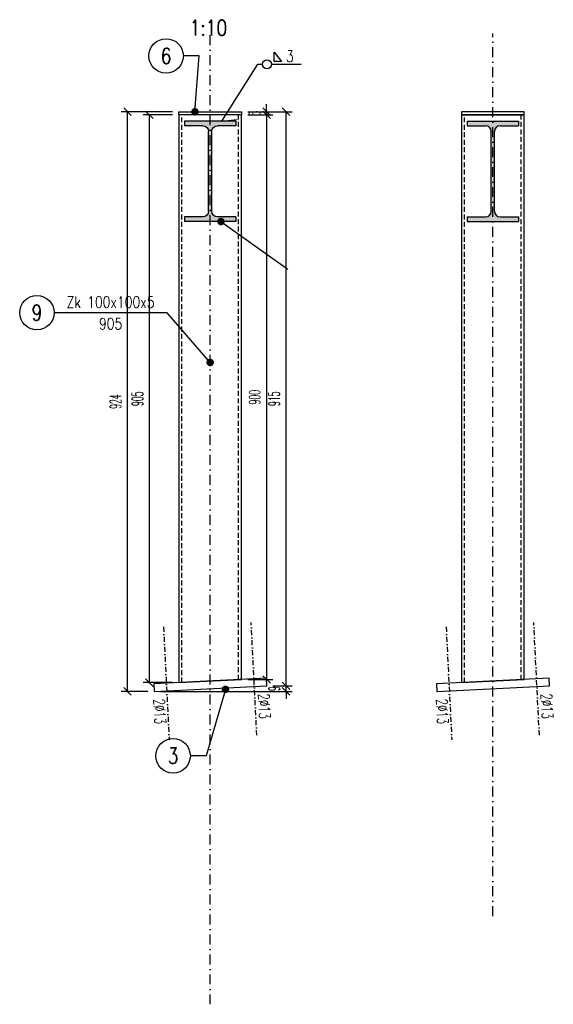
# Model space of a CAD drawing. Header units: millimetres. Extents: x -228255 to 14536, y -140109 to 119945.
# Tile 94 of 123: x -112354 to -111503, y 39732 to 41302. Entities that reach past the tile are written whole.
import ezdxf
from ezdxf.enums import TextEntityAlignment as Align

# ---------------------------------------------------------------- set-up
doc = ezdxf.new("R2010")
doc.units = ezdxf.units.MM
doc.header["$LTSCALE"] = 2.5
for name, pattern in [('DASHDOT', [25.4, 12.7, -6.35, 0, -6.35]), ('DASHDOT2', [12.7, 6.35, -3.175, 0, -3.175]), ('DASHED2', [9.525, 6.35, -3.175])]:
    doc.linetypes.add(name, pattern=pattern)
for name, color, linetype in [('Gruba', 6, 'Continuous'), ('Opisy_stal', 7, 'Continuous'), ('Osie', 134, 'DASHDOT'), ('Osie_stal', 221, 'DASHDOT2'), ('stal', 4, 'Continuous'), ('Stal_nw', 181, 'DASHED2'), ('Stal_przekroj', 1, 'Continuous'), ('Tekst', 31, 'Continuous'), ('Wymiary', 86, 'Continuous')]:
    doc.layers.add(name, color=color, linetype=linetype)
doc.styles.get("Standard").update_dxf_attribs({"font": 'romans.shx', "width": 0.65})
doc.styles.add('style1', font='romand.shx', dxfattribs={"width": 0.8})
doc.styles.add('style3', font='romans.shx', dxfattribs={"width": 0.5})
doc.dimstyles.new('Skala_10', dxfattribs={"dimtxt": 18, "dimasz": 12, "dimexe": 10, "dimexo": 10, "dimgap": 10, "dimtad": 1, "dimdec": 0, "dimdsep": 46, "dimtxsty": 'style3', "dimblk": 'OBLIQUE', "dimcen": 0, "dimdle": 1, "dimclrd": 256, "dimclre": 256, "dimclrt": 31, "dimadec": 1, "dimazin": 0, "dimtfac": 1, "dimtdec": 0, "dimtix": 1, "dimtmove": 2, "dimatfit": 0, "dimldrblk": 'DOT', "dimfxl": 1, "dimtolj": 1, "dimtzin": 0, "dimlwd": -1, "dimlwe": -1, "dimarcsym": 0})
doc.dimstyles.new('Skala_10$7', dxfattribs={"dimscale": 0, "dimtxt": 18, "dimasz": 12, "dimexe": 10, "dimexo": 15, "dimgap": 5, "dimtad": 1, "dimdec": 0, "dimrnd": 0.5, "dimzin": 9, "dimdsep": 46, "dimtxsty": 'Standard', "dimblk1": 'OBLIQUE', "dimblk2": 'OBLIQUE', "dimsah": 1, "dimcen": 10, "dimdle": 10, "dimclrt": 31, "dimadec": 0, "dimazin": 0, "dimtfac": 1, "dimtdec": 0, "dimtmove": 2, "dimatfit": 3, "dimldrblk": 'DOT', "dimfxl": 1, "dimtolj": 1, "dimtzin": 9, "dimarcsym": 0})

# ---------------------------------------------------------------- blocks, each defined once
blk = doc.blocks.new('I160PE')
for p, q in [((-41, 160), (41, 160)), ((-41, 160), (-41, 152.6)), ((41, 160), (41, 152.6)), ((-41, 152.6), (-11.5, 152.6)), ((-2.5, 16.4), (-2.5, 143.6)), ((2.5, 16.4), (2.5, 143.6)), ((11.5, 152.6), (41, 152.6)), ((-41, 7.4), (-11.5, 7.4)), ((-41, 7.4), (-41, 0)), ((-41, 0), (41, 0)), ((11.5, 7.4), (41, 7.4)), ((41, 7.4), (41, 0))]:
    blk.add_line(p, q)
for centre, start, end in [((-11.5, 143.6), 0, 90), ((11.5, 143.6), 90, 180), ((-11.5, 16.4), 270, 0), ((11.5, 16.4), 180, 270)]:
    blk.add_arc(centre, 9, start, end)
blk = doc.blocks.new('Pach_obwod_prawa')
at = {"color": 7}
for p, q in [((26.2368, 4.32), (26.2368, 19.44)), ((26.2368, 19.44), (37.7568, 4.32)), ((0, 0), (7.2, 0)), ((21.6, 0), (69.12, 0)), ((37.7568, 4.32), (26.2368, 4.32))]:
    blk.add_line(p, q, dxfattribs=at)
blk.add_circle((14.4, 0), 7.2, dxfattribs=at)
at = {"color": 31, "width": 0.8}
blk.add_attdef('A', (44.9568, 3.6), '', height=18, dxfattribs=at)
blk = doc.blocks.new('_Oblique')
at = {"color": 0, "linetype": 'ByBlock', "lineweight": -2}
blk.add_line((-0.5, -0.5), (0.5, 0.5), dxfattribs=at)
blk = doc.blocks.new('Elem_lewy')
at = {"color": 7}
blk.add_line((0, 0), (-25, 0), dxfattribs=at)
blk.add_circle((-52.5, 0), 27.5, dxfattribs=at)
at = {"color": 31, "width": 0.8}
blk.add_attdef('22', text='', height=25, dxfattribs=at).set_placement((-52.5, 0), align=Align.MIDDLE)
blk = doc.blocks.new('*D267')
at = {"layer": 'Defpoints', "color": 0, "ltscale": 0.5, "transparency": 16777216}
for p in [(-112139.5, 40231.1), (-111959.7, 40240.1), (-111929.3, 40240.1)]:
    blk.add_point(p, dxfattribs=at)
at = {"layer": 'Wymiary', "ltscale": 0.5, "transparency": 16777216}
for p, q in [((-111929.3, 40240.1), (-111929.3, 40252.1)), ((-112129.5, 40231.1), (-111919.3, 40231.1)), ((-111949.7, 40240.1), (-111919.3, 40240.1)), ((-111929.3, 40231.1), (-111929.3, 40240.1)), ((-111929.3, 40231.1), (-111929.3, 40219.1))]:
    blk.add_line(p, q, dxfattribs=at)
at = {"layer": 'Wymiary', "ltscale": 0.5, "transparency": 16777216, "xscale": 12, "yscale": 12, "zscale": 12}
for p, rotation in [((-111929.3, 40240.1), 270), ((-111929.3, 40231.1), 90)]:
    blk.add_blockref('_Oblique', p, dxfattribs=dict(at, rotation=rotation))
at = {"layer": 'Wymiary', "color": 31, "ltscale": 0.5, "transparency": 16777216, "insert": (-111948.3, 40235.6), "char_height": 18, "attachment_point": 5, "rotation": 90, "style": 'style3'}
blk.add_mtext('\\A1;9', dxfattribs=at)
blk = doc.blocks.new('_Dot')
at = {"color": 0, "linetype": 'ByBlock', "lineweight": -2}
blk.add_line((-0.5, 0), (-1, 0), dxfattribs=at)
at = {"color": 0, "linetype": 'ByBlock', "const_width": 0.5}
blk.add_lwpolyline([(-0.25, 0, 1), (0.25, 0, 1)], format="xyb", close=True, dxfattribs=at)
blk = doc.blocks.new('*D268')
at = {"layer": 'Defpoints', "color": 0, "ltscale": 0.5, "transparency": 16777216}
for p in [(-112000.2, 41155.1), (-111929.3, 41155.1), (-111959.7, 40240.1)]:
    blk.add_point(p, dxfattribs=at)
at = {"layer": 'Wymiary', "ltscale": 0.5, "transparency": 16777216}
for p, q in [((-111990.2, 41155.1), (-111919.3, 41155.1)), ((-111929.3, 40239.1), (-111929.3, 41156.1)), ((-111949.7, 40240.1), (-111919.3, 40240.1))]:
    blk.add_line(p, q, dxfattribs=at)
at = {"layer": 'Wymiary', "ltscale": 0.5, "transparency": 16777216, "xscale": 12, "yscale": 12, "zscale": 12}
for p, rotation in [((-111929.3, 41155.1), 90), ((-111929.3, 40240.1), 270)]:
    blk.add_blockref('_Oblique', p, dxfattribs=dict(at, rotation=rotation))
at = {"layer": 'Wymiary', "color": 31, "ltscale": 0.5, "transparency": 16777216, "insert": (-111948.3, 40697.6), "char_height": 18, "attachment_point": 5, "rotation": 90, "style": 'style3'}
blk.add_mtext('\\A1;915', dxfattribs=at)
blk = doc.blocks.new('*D269')
at = {"layer": 'Defpoints', "color": 0, "ltscale": 0.5, "transparency": 16777216}
for p in [(-112000.2, 41150.1), (-112000.2, 40250.1), (-111960.3, 40250.1)]:
    blk.add_point(p, dxfattribs=at)
at = {"layer": 'Wymiary', "ltscale": 0.5, "transparency": 16777216}
for p, q in [((-111990.2, 41150.1), (-111950.3, 41150.1)), ((-111960.3, 41151.1), (-111960.3, 40249.1)), ((-111990.2, 40250.1), (-111950.3, 40250.1))]:
    blk.add_line(p, q, dxfattribs=at)
at = {"layer": 'Wymiary', "ltscale": 0.5, "transparency": 16777216, "xscale": 12, "yscale": 12, "zscale": 12}
for p, rotation in [((-111960.3, 41150.1), 90), ((-111960.3, 40250.1), 270)]:
    blk.add_blockref('_Oblique', p, dxfattribs=dict(at, rotation=rotation))
at = {"layer": 'Wymiary', "color": 31, "ltscale": 0.5, "transparency": 16777216, "insert": (-111979.3, 40700.1), "char_height": 18, "attachment_point": 5, "rotation": 90, "style": 'style3'}
blk.add_mtext('\\A1;900', dxfattribs=at)
blk = doc.blocks.new('*D270')
at = {"layer": 'Defpoints', "color": 0, "ltscale": 0.5, "transparency": 16777216}
for p in [(-112147.2, 41150.1), (-112100.2, 41150.1), (-112100.2, 40245.1)]:
    blk.add_point(p, dxfattribs=at)
at = {"layer": 'Wymiary', "ltscale": 0.5, "transparency": 16777216}
for p, q in [((-112110.2, 41150.1), (-112157.2, 41150.1)), ((-112147.2, 40244.1), (-112147.2, 41151.1)), ((-112110.2, 40245.1), (-112157.2, 40245.1))]:
    blk.add_line(p, q, dxfattribs=at)
at = {"layer": 'Wymiary', "ltscale": 0.5, "transparency": 16777216, "xscale": 12, "yscale": 12, "zscale": 12}
for p, rotation in [((-112147.2, 41150.1), 90), ((-112147.2, 40245.1), 270)]:
    blk.add_blockref('_Oblique', p, dxfattribs=dict(at, rotation=rotation))
at = {"layer": 'Wymiary', "color": 31, "ltscale": 0.5, "transparency": 16777216, "insert": (-112166.2, 40697.6), "char_height": 18, "attachment_point": 5, "rotation": 90, "style": 'style3'}
blk.add_mtext('\\A1;905', dxfattribs=at)
blk = doc.blocks.new('*D271')
at = {"layer": 'Defpoints', "color": 0, "ltscale": 0.5, "transparency": 16777216}
for p in [(-112000.2, 41155.1), (-112000.2, 41150.1), (-111960.3, 41150.1)]:
    blk.add_point(p, dxfattribs=at)
at = {"layer": 'Wymiary', "ltscale": 0.5, "transparency": 16777216}
for p, q in [((-111990.2, 41155.1), (-111950.3, 41155.1)), ((-111960.3, 41155.1), (-111960.3, 41167.1)), ((-111960.3, 41155.1), (-111960.3, 41150.1)), ((-111990.2, 41150.1), (-111950.3, 41150.1)), ((-111960.3, 41150.1), (-111960.3, 41138.1))]:
    blk.add_line(p, q, dxfattribs=at)
at = {"layer": 'Wymiary', "ltscale": 0.5, "transparency": 16777216, "xscale": 12, "yscale": 12, "zscale": 12}
for p, rotation in [((-111960.3, 41155.1), 270), ((-111960.3, 41150.1), 90)]:
    blk.add_blockref('_Oblique', p, dxfattribs=dict(at, rotation=rotation))
at = {"layer": 'Wymiary', "color": 31, "ltscale": 0.5, "transparency": 16777216, "insert": (-111979.3, 41152.6), "char_height": 18, "attachment_point": 5, "rotation": 90, "style": 'style3'}
blk.add_mtext('\\A1;5', dxfattribs=at)
blk = doc.blocks.new('*D272')
at = {"layer": 'Defpoints', "color": 0, "ltscale": 0.5, "transparency": 16777216}
for p in [(-112182.1, 41155.1), (-112100.2, 41155.1), (-112139.5, 40231.1)]:
    blk.add_point(p, dxfattribs=at)
at = {"layer": 'Wymiary', "ltscale": 0.5, "transparency": 16777216}
for p, q in [((-112110.2, 41155.1), (-112192.1, 41155.1)), ((-112182.1, 40230.1), (-112182.1, 41156.1)), ((-112149.5, 40231.1), (-112192.1, 40231.1))]:
    blk.add_line(p, q, dxfattribs=at)
at = {"layer": 'Wymiary', "ltscale": 0.5, "transparency": 16777216, "xscale": 12, "yscale": 12, "zscale": 12}
for p, rotation in [((-112182.1, 41155.1), 90), ((-112182.1, 40231.1), 270)]:
    blk.add_blockref('_Oblique', p, dxfattribs=dict(at, rotation=rotation))
at = {"layer": 'Wymiary', "color": 31, "ltscale": 0.5, "transparency": 16777216, "insert": (-112201.1, 40693.1), "char_height": 18, "attachment_point": 5, "rotation": 90, "style": 'style3'}
blk.add_mtext('\\A1;924', dxfattribs=at)
blk = doc.blocks.new('Op_el_lewy')
at = {"color": 7}
blk.add_line((0, 0), (-180, 0), dxfattribs=at)
blk.add_circle((-207.5, 0), 27.5, dxfattribs=at)
at = {"color": 31, "width": 0.8}
blk.add_attdef('22', text='', height=25, dxfattribs=at).set_placement((-207.5, 0), align=Align.MIDDLE)
for tag, p in [('ZK_120X120X5', (-90, 7.875)), ('1000', (-90, -26.649))]:
    blk.add_attdef(tag, text='', height=18, dxfattribs=at).set_placement(p, align=Align.CENTER)

msp = doc.modelspace()

# ---------------------------------------------------------------- hatches: boundary and pattern name
at = {"layer": 'Stal_przekroj', "ltscale": 0.5}
h = msp.add_hatch(color=256, dxfattribs=at)
h.dxf.hatch_style = 1
h.paths.add_polyline_path([(-112009.23, 41140.06), (-112091.23, 41140.06), (-112091.23, 41132.66), (-112061.73, 41132.66, -0.4142136), (-112052.73, 41123.66), (-112052.73, 40996.46, -0.4142136), (-112061.73, 40987.46), (-112091.23, 40987.46), (-112091.23, 40980.06), (-112009.23, 40980.06), (-112009.23, 40987.46), (-112038.73, 40987.46, -0.4142136), (-112047.73, 40996.46), (-112047.73, 41123.66, -0.4142136), (-112038.73, 41132.66), (-112009.23, 41132.66)])
h = msp.add_hatch(color=256, dxfattribs=at)
h.dxf.hatch_style = 1
h.paths.add_polyline_path([(-111588.12, 41132.66), (-111558.62, 41132.66), (-111558.62, 41140.06), (-111640.62, 41140.06), (-111640.62, 41132.66), (-111611.12, 41132.66, -0.4142136), (-111602.12, 41123.66), (-111602.12, 40996.46, -0.4142136), (-111611.12, 40987.46), (-111640.62, 40987.46), (-111640.62, 40980.06), (-111558.62, 40980.06), (-111558.62, 40987.46), (-111588.12, 40987.46, -0.4142136), (-111597.12, 40996.46), (-111597.12, 41123.66, -0.4142136)])

# ---------------------------------------------------------------- linework, layer by layer
at = {"layer": 'Opisy_stal', "ltscale": 0.5}
for q in [(-111974.2, 41230.9), (-112007.25, 41143)]:
    msp.add_line((-112031.58, 41140.06), q, dxfattribs=at)
at = {"layer": 'Osie', "ltscale": 0.5}
for p, q in [((-112050.23, 39732.33), (-112050.23, 41280.06)), ((-111599.62, 39872.67), (-111599.62, 41280.06))]:
    msp.add_line(p, q, dxfattribs=at)
at = {"layer": 'Osie_stal', "ltscale": 0.5}
for p, q in [((-111975.93, 40161.16), (-111984.92, 40340.93)), ((-111525.33, 40161.16), (-111534.31, 40340.93)), ((-112124.63, 40333.95), (-112115.64, 40154.17)), ((-111674.03, 40333.95), (-111665.04, 40154.17))]:
    msp.add_line(p, q, dxfattribs=at)
at = {"layer": 'stal', "ltscale": 0.5}
for points in [[(-112000.23, 41150.06), (-112100.23, 41150.06), (-112100.23, 41155.06), (-112000.23, 41155.06)], [(-111649.62, 41150.06), (-111549.62, 41150.06), (-111549.62, 41155.06), (-111649.62, 41155.06)], [(-112100.23, 40245.05), (-112000.23, 40250.05), (-112000.23, 41150.06), (-112100.23, 41150.06)], [(-111649.62, 40245.05), (-111549.62, 40250.05), (-111549.62, 41150.06), (-111649.62, 41150.06)], [(-112139.51, 40231.08), (-111959.74, 40240.06), (-111960.34, 40252.05), (-112140.11, 40243.06)], [(-111688.91, 40231.07), (-111509.13, 40240.06), (-111509.73, 40252.05), (-111689.51, 40243.06)]]:
    msp.add_lwpolyline(points, close=True, dxfattribs=at)
at = {"layer": 'Stal_nw', "ltscale": 0.5}
for p, q in [((-112095.23, 40245.3), (-112095.23, 41150.06)), ((-112005.23, 40249.8), (-112005.23, 41150.06)), ((-111644.62, 40245.3), (-111644.62, 41150.06)), ((-111554.62, 40249.8), (-111554.62, 41150.06))]:
    msp.add_line(p, q, dxfattribs=at)

# ---------------------------------------------------------------- block references
at = {"layer": 'Opisy_stal', "ltscale": 0.5}
for name, p, values in [('Elem_lewy', (-112068.04, 41244.07), {'22': '6'}), ('Pach_obwod_prawa', (-111974.2, 41230.9), {'A': '3'}), ('Op_el_lewy', (-112118.96, 40834.82), {'1000': '905', '22': '9', 'ZK_120X120X5': 'Zk 100x100x5'}), ('Elem_lewy', (-112056.87, 40128.43), {'22': '3'})]:
    msp.add_blockref(name, p, dxfattribs=at).add_auto_attribs(values)
at = {"layer": 'Stal_przekroj', "ltscale": 0.5, "xscale": -1}
msp.add_blockref('I160PE', (-112050.23, 40980.06), dxfattribs=at)
at = {"layer": 'Stal_przekroj', "ltscale": 0.5}
msp.add_blockref('I160PE', (-111599.62, 40980.06), dxfattribs=at)

# ---------------------------------------------------------------- texts
at = {"layer": 'Gruba', "style": 'style1', "width": 0.8}
msp.add_text('1:10', height=25, dxfattribs=at).set_placement((-112053.11, 41301.42), align=Align.TOP_CENTER)
at = {"layer": 'Tekst', "ltscale": 0.5, "width": 0.65}
for p in [(-111973.84, 40227.12), (-111523.24, 40227.12), (-112140.56, 40218.78), (-111689.96, 40218.78)]:
    msp.add_text('2%%C13', height=18, rotation=272.86241, dxfattribs=at).set_placement(p)

# ---------------------------------------------------------------- dimensions: what is measured, and where the dimension line sits
at = {"layer": 'Wymiary', "ltscale": 0.5}
for base, p1, p2, picture, middle in [((-112182.15, 41155.06), (-112139.51, 40231.08), (-112100.23, 41155.06), '*D272', (-112201.15, 40693.07)), ((-112147.15, 41150.06), (-112100.23, 40245.05), (-112100.23, 41150.06), '*D270', (-112166.15, 40697.56)), ((-111960.35, 41150.06), (-112000.23, 41155.06), (-112000.23, 41150.06), '*D271', (-111979.35, 41152.56)), ((-111929.28, 41155.06), (-111959.74, 40240.06), (-112000.23, 41155.06), '*D268', (-111948.28, 40697.56)), ((-111960.35, 40250.05), (-112000.23, 41150.06), (-112000.23, 40250.05), '*D269', (-111979.35, 40700.06)), ((-111929.28, 40240.06), (-112139.51, 40231.08), (-111959.74, 40240.06), '*D267', (-111948.28, 40235.57))]:
    dim = msp.add_linear_dim(base=base, p1=p1, p2=p2, angle=90, dimstyle='Skala_10', dxfattribs=at)
    dim.commit()
    dim.dimension.update_dxf_attribs({"geometry": picture, "text_midpoint": middle})

# ---------------------------------------------------------------- leaders
at = {"layer": 'Opisy_stal', "ltscale": 0.5}
for points, override in [([(-112074.57, 41155.06), (-112068.04, 41244.07)], {"dimscale": 1, "dimtad": 0}), ([(-112033.06, 40980.06), (-111926.58, 40904.09)], {"dimscale": 1, "dimgap": 9, "dimtad": 0}), ([(-112050.23, 40755.42), (-112118.96, 40834.82)], {"dimscale": 1, "dimtad": 0}), ([(-112025.85, 40234.32), (-112056.87, 40128.43)], {"dimscale": 1, "dimtad": 0})]:
    msp.add_leader(points, dimstyle='Skala_10$7', override=override, dxfattribs=at)

doc.saveas('drawing.dxf')
